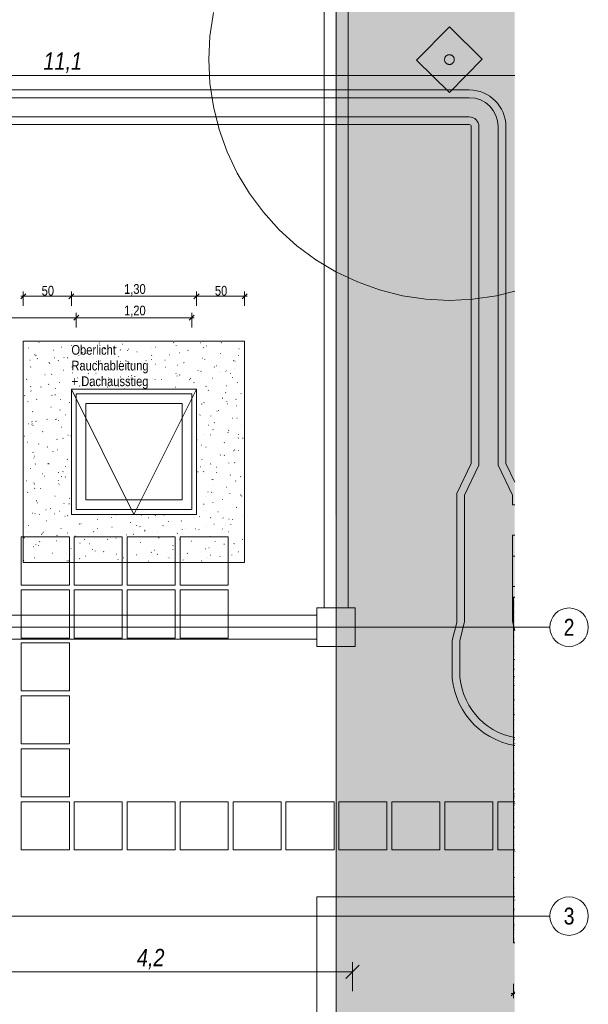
# Model space of a CAD drawing. Extents: x -620 to 300, y 62 to 1112.
# Tile 43 of 45: x -26 to 92, y 756 to 961. Entities that reach past the tile are written whole.
import ezdxf
from ezdxf.enums import TextEntityAlignment as Align
from ezdxf.lldxf.tags import DXFTag

# ---------------------------------------------------------------- set-up
doc = ezdxf.new("R2010")
doc.units = 0
doc.layers.get('0').update_dxf_attribs({"lineweight": 13})
for name, color, linetype, lineweight, true_color in [('30 -36 Dächer- 3 Dachbeläge', 9, 'Continuous', 15, 0x808080), ('30 -36 Dächer- 3 Dachbeläge Gründach', 9, 'Continuous', 9, 0x808080), ('60- 61 allgemeine Ausstattung- 4 Terrassen', 9, 'Continuous', 9, 0x808080), ('70 -72 Beschriftung- 1 Beschriftung allgemein', 7, 'Continuous', 9, 0xff6633), ('70 -76 Bemaßung- 2 Allgemein', 9, 'Continuous', 5, 0x808080), ('E_ST_Fangeinrichtung_Bem', 1, 'Continuous', 13, 0xff0000), ('iwb_Layout Achsbezeichung', 1, 'Continuous', 13, 0xff0000), ('iwb_Layout BA_Markierung', 7, 'Continuous', 9, 0xbadcdc)]:
    doc.layers.add(name, color=color, linetype=linetype, lineweight=lineweight, true_color=true_color)
for name, color, linetype, lineweight in [('30 -36 Dächer- 9 Sonstiges zur KG360', 7, 'grob-A06DNCB3MF', 9), ('40 -43 Lüftungsanlagen - Entrauchung', 7, 'Continuous', 9), ('70 -71 Achsen- 1 Gebäudeachsen', 7, 'STRICHPUNKT2-A06DNCB4MF', 18), ('70 -73 Bauteildarst.- 2 verdeckt 0.15', 7, 'grob-A06DNCB3MF', 15), ('Keine', 7, 'Continuous', 9)]:
    doc.layers.add(name, color=color, linetype=linetype, lineweight=lineweight)
doc.styles.get("Standard").update_dxf_attribs({"font": 'ARIALN.TTF'})
tags = doc.linetypes.add('grob-A06DNCB3MF', pattern=[14, 3, -8, 3]).pattern_tags.tags
tags[8:9] = [DXFTag(74, 4), DXFTag(75, 0), DXFTag(340, '0'), DXFTag(46, 0.0), DXFTag(50, 0.0), DXFTag(44, 0.0), DXFTag(45, 0.0)]
tags[6:7] = [DXFTag(74, 4), DXFTag(75, 0), DXFTag(340, '0'), DXFTag(46, 0.0), DXFTag(50, 0.0), DXFTag(44, 0.0), DXFTag(45, 0.0)]
tags[4:5] = [DXFTag(74, 4), DXFTag(75, 0), DXFTag(340, '0'), DXFTag(46, 0.0), DXFTag(50, 0.0), DXFTag(44, 0.0), DXFTag(45, 0.0)]
tags = doc.linetypes.add('STRICHPUNKT2', pattern=[12.7, 6.35, -3.175, 0, -3.175]).pattern_tags.tags
tags[10:11] = [DXFTag(74, 4), DXFTag(75, 0), DXFTag(340, '0'), DXFTag(46, 0.0), DXFTag(50, 0.0), DXFTag(44, 0.0), DXFTag(45, 0.0)]
tags[8:9] = [DXFTag(74, 4), DXFTag(75, 0), DXFTag(340, '0'), DXFTag(46, 0.0), DXFTag(50, 0.0), DXFTag(44, 0.0), DXFTag(45, 0.0)]
tags[6:7] = [DXFTag(74, 4), DXFTag(75, 0), DXFTag(340, '0'), DXFTag(46, 0.0), DXFTag(50, 0.0), DXFTag(44, 0.0), DXFTag(45, 0.0)]
tags[4:5] = [DXFTag(74, 4), DXFTag(75, 0), DXFTag(340, '0'), DXFTag(46, 0.0), DXFTag(50, 0.0), DXFTag(44, 0.0), DXFTag(45, 0.0)]
tags = doc.linetypes.add('STRICHPUNKT2-A06DNCB4MF', pattern=[12.7, 6.35, -3.175, 0, -3.175]).pattern_tags.tags
tags[10:11] = [DXFTag(74, 4), DXFTag(75, 0), DXFTag(340, '0'), DXFTag(46, 0.0), DXFTag(50, 0.0), DXFTag(44, 0.0), DXFTag(45, 0.0)]
tags[8:9] = [DXFTag(74, 4), DXFTag(75, 0), DXFTag(340, '0'), DXFTag(46, 0.0), DXFTag(50, 0.0), DXFTag(44, 0.0), DXFTag(45, 0.0)]
tags[6:7] = [DXFTag(74, 4), DXFTag(75, 0), DXFTag(340, '0'), DXFTag(46, 0.0), DXFTag(50, 0.0), DXFTag(44, 0.0), DXFTag(45, 0.0)]
tags[4:5] = [DXFTag(74, 4), DXFTag(75, 0), DXFTag(340, '0'), DXFTag(46, 0.0), DXFTag(50, 0.0), DXFTag(44, 0.0), DXFTag(45, 0.0)]

# ---------------------------------------------------------------- blocks, each defined once
blk = doc.blocks.new('Polygon-A06DNCAXMF')
at = {"color": 0, "linetype": 'ByBlock', "lineweight": -2, "ltscale": 0.13}
blk.add_solid([(39.43, 86.62), (39.26, 1083.81), (76.5, 86.52), (76.5, 1083.81)], dxfattribs=at)
blk = doc.blocks.new('Referenz-A06DNCB5MF')
at = {"layer": '30 -36 Dächer- 3 Dachbeläge', "color": 0, "linetype": 'Continuous', "lineweight": 9, "ltscale": 0.13}
for p, q in [((-25.58, 893.9), (-25.58, 847.9)), ((20.42, 893.9), (-25.58, 893.9)), ((20.42, 847.9), (20.42, 893.9)), ((-15.58, 857.9), (-15.58, 883.9)), ((-15.58, 883.9), (10.42, 883.9)), ((10.42, 883.9), (10.42, 857.9)), ((10.42, 857.9), (-15.58, 857.9)), ((-25.58, 847.9), (20.42, 847.9)), ((76.3, 840.68), (76.59, 840.68)), ((76.3, 768.88), (76.3, 840.68)), ((76.59, 768.88), (76.3, 768.88))]:
    blk.add_line(p, q, dxfattribs=at)
at = {"layer": '30 -36 Dächer- 3 Dachbeläge', "color": 0, "lineweight": 9}
for p, q in [((-11.76, 893.9), (-11.73, 893.9)), ((6.34, 893.82), (6.34, 893.89)), ((11.77, 893.85), (11.84, 893.82)), ((16.24, 893.86), (16.31, 893.87)), ((-24.47, 892.5), (-24.53, 892.45)), ((-22.36, 893.59), (-22.29, 893.61)), ((-19.4, 891.99), (-19.32, 892.01)), ((-17.72, 892.62), (-17.65, 892.59)), ((-15.58, 892.95), (-15.5, 892.96)), ((-13.43, 892.77), (-13.42, 892.74)), ((-9.77, 893.43), (-9.78, 893.5)), ((-8.79, 892.3), (-8.72, 892.32)), ((-6.26, 892.52), (-6.31, 892.47)), ((-5.46, 892.05), (-5.39, 892.02)), ((-4.97, 893.25), (-4.9, 893.27)), ((-3.92, 891.96), (-3.94, 891.99)), ((-3.73, 892.21), (-3.66, 892.19)), ((1.15, 892.48), (1.12, 892.51)), ((1.81, 892.6), (1.89, 892.62)), ((5.63, 893.55), (5.71, 893.57)), ((6.21, 893), (6.19, 893.03)), ((8.6, 891.95), (8.67, 891.97)), ((11.28, 893.52), (11.25, 893.55)), ((11.96, 892.54), (11.9, 892.49)), ((12.42, 892.9), (12.49, 892.92)), ((15.52, 893.56), (15.6, 893.53)), ((19.2, 892.25), (19.28, 892.27)), ((-24.17, 889.89), (-24.2, 889.91)), ((-23.22, 891.04), (-23.14, 891.06)), ((-22.99, 890.87), (-22.91, 890.85)), ((-22.69, 890.25), (-22.61, 890.22)), ((-19.11, 890.4), (-19.14, 890.43)), ((-18.24, 889.83), (-18.3, 889.77)), ((-17.16, 890.46), (-17.12, 890.46)), ((-16.43, 890.39), (-16.36, 890.41)), ((-14.05, 890.92), (-14.07, 890.95)), ((-13.19, 891.5), (-13.25, 891.46)), ((-12.61, 891.34), (-12.54, 891.36)), ((-10.42, 889.67), (-10.35, 889.64)), ((-9.65, 889.74), (-9.57, 889.76)), ((-8.98, 891.44), (-9.01, 891.47)), ((-5.83, 890.69), (-5.75, 890.71)), ((-5.35, 889.68), (-5.31, 889.68)), ((-3.99, 889.64), (-3.99, 889.71)), ((-2.01, 891.65), (-1.93, 891.67)), ((-0.03, 889.84), (-0.08, 889.79)), ((0.96, 890.05), (1.03, 890.06)), ((1.16, 890.97), (1.09, 890.92)), ((3.8, 889.91), (3.87, 889.89)), ((4.78, 891), (4.85, 891.02)), ((6.8, 891.47), (6.88, 891.44)), ((11.56, 890.35), (11.64, 890.37)), ((12.13, 890.04), (12.12, 890.11)), ((15.38, 891.3), (15.46, 891.32)), ((15.5, 890.43), (15.44, 890.39)), ((18.19, 889.86), (18.13, 889.81)), ((18.35, 889.7), (18.42, 889.72)), ((19.07, 890.9), (19.14, 890.87)), ((-24.07, 888.49), (-24, 888.51)), ((-20.25, 889.44), (-20.18, 889.46)), ((-20.1, 889.25), (-20.11, 889.32)), ((-17.29, 887.84), (-17.21, 887.86)), ((-15.46, 888.57), (-15.38, 888.55)), ((-13.47, 888.79), (-13.39, 888.81)), ((-6.68, 888.14), (-6.61, 888.16)), ((-2.86, 889.09), (-2.79, 889.11)), ((1.84, 889.1), (1.91, 889.07)), ((3.92, 888.44), (4, 888.46)), ((6.46, 888.9), (6.5, 888.9)), ((7.74, 889.4), (7.82, 889.42)), ((10.71, 887.8), (10.78, 887.81)), ((11.33, 887.61), (11.4, 887.59)), ((14.1, 888.52), (14.18, 888.49)), ((14.53, 888.75), (14.6, 888.77)), ((16.55, 887.67), (16.52, 887.7)), ((18.28, 888.13), (18.31, 888.12)), ((-24.93, 885.93), (-24.85, 885.95)), ((-21.11, 886.89), (-21.03, 886.9)), ((-19.64, 886.99), (-19.7, 886.94)), ((-15.39, 887.3), (-15.31, 887.27)), ((-14.32, 886.24), (-14.25, 886.26)), ((-12.01, 887.15), (-12.07, 887.1)), ((-10.5, 887.19), (-10.43, 887.21)), ((-7.93, 886.27), (-7.85, 886.24)), ((-7.54, 885.59), (-7.46, 885.61)), ((-5.29, 886.45), (-5.36, 886.41)), ((-3.71, 885.59), (-3.74, 885.62)), ((-3.72, 886.54), (-3.64, 886.56)), ((-3.12, 886.72), (-3.05, 886.69)), ((0.1, 887.49), (0.18, 887.51)), ((1.35, 886.11), (1.33, 886.14)), ((1.8, 885.86), (1.79, 885.93)), ((3.07, 885.89), (3.14, 885.91)), ((6.2, 887.17), (6.15, 887.12)), ((6.42, 886.63), (6.39, 886.66)), ((6.89, 886.84), (6.96, 886.86)), ((9.05, 885.92), (8.99, 885.87)), ((9.14, 886.15), (9.21, 886.12)), ((11.48, 887.15), (11.46, 887.18)), ((13.67, 886.19), (13.75, 886.21)), ((15.26, 887.37), (15.27, 887.34)), ((17.49, 887.15), (17.57, 887.17)), ((17.91, 886.25), (17.9, 886.32)), ((-24, 884.46), (-24.06, 884.4)), ((-23.97, 883.51), (-24, 883.54)), ((-21.96, 884.33), (-21.89, 884.35)), ((-20.35, 884.92), (-20.28, 884.89)), ((-18.91, 884.03), (-18.93, 884.06)), ((-18.14, 885.28), (-18.07, 885.3)), ((-14.32, 885.47), (-14.33, 885.54)), ((-13.84, 884.55), (-13.87, 884.58)), ((-11.36, 884.63), (-11.28, 884.65)), ((-8.78, 885.07), (-8.8, 885.1)), ((-8.09, 884.35), (-8.01, 884.32)), ((-5.78, 884.47), (-5.84, 884.42)), ((-4.57, 883.99), (-4.5, 884)), ((-0.75, 884.94), (-0.68, 884.96)), ((-0.4, 883.97), (-0.32, 883.94)), ((6.03, 884.29), (6.11, 884.31)), ((9.85, 885.24), (9.93, 885.26)), ((12.43, 884.49), (12.37, 884.44)), ((12.82, 883.64), (12.89, 883.66)), ((16.64, 884.59), (16.71, 884.61)), ((18.86, 885.31), (18.93, 885.29)), ((-25.31, 882.55), (-25.24, 882.52)), ((-22.82, 881.78), (-22.74, 881.8)), ((-19.65, 882.62), (-19.57, 882.6)), ((-19, 882.73), (-18.92, 882.75)), ((-17.77, 881.78), (-17.83, 881.73)), ((15.78, 882.04), (15.86, 882.06)), ((16.44, 883.2), (16.51, 883.17)), ((18.66, 881.82), (18.6, 881.76)), ((19.6, 882.99), (19.68, 883.01)), ((-24.65, 881.29), (-24.66, 881.36)), ((-19.85, 880.18), (-19.78, 880.19)), ((-18.01, 879.6), (-17.94, 879.57)), ((-16.03, 881.13), (-15.96, 881.15)), ((11.48, 880.82), (11.55, 880.79)), ((11.69, 880.78), (11.66, 880.81)), ((11.96, 881.09), (12.04, 881.1)), ((14.93, 879.48), (15, 879.5)), ((16.75, 881.3), (16.73, 881.33)), ((16.95, 880.86), (16.88, 880.82)), ((18.75, 880.44), (18.82, 880.46)), ((-23.67, 879.22), (-23.6, 879.24)), ((-20.71, 877.62), (-20.63, 877.64)), ((-18.87, 877.5), (-18.88, 877.58)), ((-18.7, 877.66), (-18.73, 877.69)), ((-18.19, 877.42), (-18.26, 877.37)), ((-16.89, 878.57), (-16.81, 878.59)), ((11.11, 878.53), (11.18, 878.55)), ((13.36, 878.29), (13.36, 878.36)), ((14.66, 879.36), (14.74, 879.34)), ((17.89, 877.88), (17.97, 877.9)), ((18.78, 877.87), (18.85, 877.85)), ((-24.53, 876.67), (-24.45, 876.69)), ((-23.84, 876.68), (-23.77, 876.65)), ((-23.77, 877.14), (-23.79, 877.17)), ((-23.53, 876.41), (-23.59, 876.36)), ((-22.97, 877.22), (-22.9, 877.19)), ((-17.74, 876.02), (-17.67, 876.04)), ((10.5, 876.35), (10.43, 876.3)), ((12.9, 876.45), (12.85, 876.39)), ((13.82, 875.5), (13.89, 875.47)), ((14.07, 876.93), (14.15, 876.95)), ((17.04, 875.33), (17.11, 875.35)), ((19.69, 876.42), (19.7, 876.39)), ((-25.38, 874.11), (-25.31, 874.13)), ((-24.03, 874.62), (-24, 874.62)), ((-21.56, 875.07), (-21.49, 875.09)), ((-18.6, 873.47), (-18.52, 873.48)), ((-17.3, 873.73), (-17.36, 873.68)), ((-16.31, 874.37), (-16.24, 874.35)), ((-15.67, 874.27), (-15.6, 874.24)), ((10.47, 873.41), (10.55, 873.39)), ((11.89, 874.41), (11.86, 874.44)), ((13.22, 874.38), (13.29, 874.39)), ((16.96, 874.93), (16.93, 874.96)), ((19.13, 873.77), (19.07, 873.72)), ((19.15, 874.5), (19.14, 874.58)), ((20, 873.73), (20.08, 873.75)), ((-24.64, 872.9), (-24.71, 872.86)), ((-22.42, 872.51), (-22.34, 872.53)), ((-20.64, 871.9), (-20.56, 871.87)), ((-18.5, 871.29), (-18.52, 871.32)), ((-15.63, 871.86), (-15.58, 871.88)), ((11.4, 872.28), (11.44, 872.28)), ((12.36, 871.82), (12.44, 871.84)), ((16.18, 872.77), (16.26, 872.79)), ((18.39, 871.3), (18.33, 871.25)), ((-25.58, 869.51), (-25.53, 869.49)), ((-23.56, 870.77), (-23.59, 870.8)), ((-23.42, 869.54), (-23.42, 869.61)), ((-23.27, 869.96), (-23.2, 869.98)), ((-19.45, 870.91), (-19.38, 870.93)), ((-16.49, 869.31), (-16.41, 869.33)), ((11.5, 869.27), (11.58, 869.29)), ((15.33, 870.22), (15.4, 870.24)), ((16.15, 870.18), (16.23, 870.15)), ((18, 871.11), (18.08, 871.09)), ((19.15, 871.17), (19.22, 871.19)), ((-24.13, 867.41), (-24.05, 867.42)), ((-23.06, 868.36), (-23.12, 868.31)), ((-20.51, 868.43), (-20.43, 868.4)), ((-20.31, 868.36), (-20.23, 868.38)), ((-16.75, 867.85), (-16.81, 867.81)), ((11.19, 867.8), (11.26, 867.77)), ((12.09, 868.04), (12.07, 868.07)), ((13.37, 868.4), (13.32, 868.35)), ((14.47, 867.67), (14.55, 867.69)), ((17.16, 868.56), (17.13, 868.59)), ((18.29, 868.62), (18.37, 868.64)), ((-21.57, 866.31), (-21.53, 866.3)), ((-21.17, 865.8), (-21.09, 865.82)), ((-18.3, 866.57), (-18.23, 866.54)), ((-17.63, 865.76), (-17.64, 865.83)), ((-17.35, 866.76), (-17.27, 866.78)), ((-16.83, 865.69), (-16.89, 865.64)), ((10.65, 866.71), (10.73, 866.73)), ((11.94, 866.78), (11.88, 866.74)), ((13.61, 865.11), (13.69, 865.13)), ((13.81, 865.17), (13.88, 865.14)), ((14.6, 866.54), (14.59, 866.61)), ((17.43, 866.06), (17.51, 866.08)), ((19.6, 865.73), (19.55, 865.67)), ((-24.99, 864.85), (-24.91, 864.87)), ((-23.36, 864.4), (-23.39, 864.43)), ((-23.26, 864.2), (-23.19, 864.17)), ((-23.2, 863.33), (-23.26, 863.29)), ((-22.02, 863.25), (-21.94, 863.27)), ((-18.29, 864.92), (-18.32, 864.95)), ((-18.2, 864.2), (-18.12, 864.22)), ((13.87, 863.97), (13.9, 863.97)), ((16.58, 863.51), (16.66, 863.53)), ((18.49, 864.85), (18.56, 864.82)), ((20.4, 864.46), (20.42, 864.47)), ((-24.7, 862.48), (-24.62, 862.46)), ((-19.06, 861.65), (-18.98, 861.67)), ((-15.96, 861.25), (-15.89, 861.22)), ((12.3, 861.67), (12.27, 861.7)), ((12.76, 862.56), (12.84, 862.58)), ((13.53, 862.48), (13.6, 862.45)), ((17.36, 862.19), (17.34, 862.22)), ((19.54, 861.91), (19.62, 861.93)), ((19.84, 861.73), (19.77, 861.69)), ((20.38, 862.76), (20.37, 862.83)), ((-22.88, 860.7), (-22.8, 860.71)), ((-22.59, 860.32), (-22.65, 860.27)), ((-19.91, 859.09), (-19.83, 859.11)), ((-17.17, 860.18), (-17.09, 860.16)), ((-16.09, 860.05), (-16.01, 860.07)), ((11.9, 860), (11.98, 860.02)), ((13.84, 860.36), (13.79, 860.3)), ((15.72, 860.96), (15.8, 860.98)), ((18.69, 859.35), (18.77, 859.37)), ((-23.73, 858.14), (-23.65, 858.16)), ((-23.16, 858.03), (-23.18, 858.06)), ((-22.18, 857.8), (-22.19, 857.87)), ((-20.92, 858.87), (-20.85, 858.85)), ((-19.1, 858), (-19.06, 857.99)), ((-18.09, 858.55), (-18.12, 858.58)), ((-16.95, 857.49), (-16.87, 857.51)), ((-16.36, 857.64), (-16.42, 857.59)), ((-9.64, 857.88), (-9.56, 857.85)), ((-7.29, 857.22), (-7.25, 857.21)), ((-6.34, 857.8), (-6.26, 857.81)), ((-0.96, 857.75), (-1.02, 857.7)), ((0.44, 857.15), (0.52, 857.17)), ((1.86, 857.66), (1.8, 857.61)), ((3.6, 857.73), (3.68, 857.7)), ((11.05, 857.45), (11.13, 857.47)), ((13.39, 857.21), (13.32, 857.17)), ((14.87, 858.4), (14.95, 858.42)), ((15.87, 857.15), (15.94, 857.12)), ((17.14, 856.92), (17.22, 856.89)), ((20.07, 857.68), (20.02, 857.63)), ((-24.59, 855.59), (-24.51, 855.61)), ((-20.77, 856.54), (-20.69, 856.56)), ((-17.8, 854.94), (-17.72, 854.96)), ((-13.98, 855.89), (-13.9, 855.91)), ((-13.62, 855.92), (-13.55, 855.9)), ((-10.13, 854.97), (-10.19, 854.91)), ((-10.16, 856.84), (-10.08, 856.86)), ((-7.2, 855.24), (-7.12, 855.26)), ((-3.38, 856.19), (-3.3, 856.21)), ((-2.11, 855.57), (-2.03, 855.55)), ((-1.36, 855.35), (-1.29, 855.32)), ((3.41, 855.54), (3.48, 855.56)), ((4.52, 856.44), (4.56, 856.43)), ((7.23, 856.5), (7.31, 856.52)), ((8.09, 854.99), (8.03, 854.93)), ((10.19, 854.9), (10.27, 854.91)), ((12.5, 855.3), (12.48, 855.32)), ((14.01, 855.85), (14.09, 855.87)), ((15.83, 854.8), (15.82, 854.87)), ((16.34, 855.66), (16.37, 855.66)), ((17.57, 855.81), (17.54, 855.84)), ((17.83, 856.8), (17.91, 856.82)), ((-25.44, 853.03), (-25.36, 853.05)), ((-24.43, 854.37), (-24.42, 854.33)), ((-21.75, 853.77), (-21.82, 853.72)), ((-21.62, 853.99), (-21.54, 854)), ((-21.36, 854.23), (-21.29, 854.21)), ((-18.59, 853.55), (-18.51, 853.52)), ((-16.4, 854.01), (-16.41, 854.08)), ((-14.84, 853.34), (-14.76, 853.36)), ((-11.02, 854.29), (-10.94, 854.31)), ((-7.76, 853.22), (-7.78, 853.25)), ((-7.41, 853.23), (-7.47, 853.19)), ((-6.32, 852.98), (-6.25, 852.95)), ((-4.23, 853.64), (-4.16, 853.66)), ((-2.69, 853.74), (-2.72, 853.77)), ((-0.41, 854.59), (-0.34, 854.61)), ((-0.28, 854.4), (-0.29, 854.47)), ((2.37, 854.26), (2.35, 854.29)), ((2.55, 852.99), (2.63, 853.01)), ((5.42, 853.27), (5.5, 853.25)), ((6.37, 853.94), (6.45, 853.96)), ((7.44, 854.78), (7.41, 854.81)), ((10.9, 854.78), (10.98, 854.75)), ((13.16, 853.29), (13.23, 853.31)), ((16.98, 854.25), (17.05, 854.27)), ((-23.55, 851.17), (-23.48, 851.15)), ((-22.95, 851.66), (-22.98, 851.69)), ((-22.48, 851.43), (-22.4, 851.45)), ((-22.12, 852.27), (-22.18, 852.22)), ((-18.66, 852.38), (-18.58, 852.4)), ((-17.89, 852.18), (-17.91, 852.21)), ((-15.69, 850.78), (-15.62, 850.8)), ((-13.83, 851.93), (-13.76, 851.91)), ((-12.82, 852.7), (-12.85, 852.73)), ((-11.87, 851.74), (-11.8, 851.75)), ((-8.05, 852.69), (-7.98, 852.71)), ((-5.09, 851.09), (-5.01, 851.11)), ((-3.9, 852.29), (-3.96, 852.24)), ((-1.27, 852.04), (-1.19, 852.06)), ((5.52, 851.39), (5.59, 851.41)), ((5.94, 852.4), (6.01, 852.37)), ((6.94, 852.7), (6.87, 852.65)), ((9.34, 852.34), (9.41, 852.36)), ((12.95, 850.97), (13.03, 850.95)), ((14.31, 852.31), (14.26, 852.26)), ((16.12, 851.69), (16.2, 851.71)), ((18.2, 851.83), (18.28, 851.8)), ((19.94, 852.65), (20.02, 852.66)), ((-23.33, 848.88), (-23.26, 848.9)), ((-19.51, 849.83), (-19.44, 849.85)), ((-16.63, 849.68), (-16.6, 849.68)), ((-15.89, 849.6), (-15.95, 849.54)), ((-12.73, 849.18), (-12.65, 849.2)), ((-11.29, 850.6), (-11.21, 850.57)), ((-10.62, 850.23), (-10.62, 850.3)), ((-8.91, 850.13), (-8.83, 850.15)), ((-6.3, 849.63), (-6.23, 849.6)), ((-4.82, 848.9), (-4.78, 848.9)), ((-2.12, 849.48), (-2.05, 849.5)), ((0.98, 850.03), (1.05, 850)), ((1.7, 850.44), (1.77, 850.46)), ((2.33, 849.62), (2.27, 849.56)), ((4.27, 848.97), (4.28, 848.93)), ((4.66, 848.84), (4.74, 848.85)), ((5.5, 850.62), (5.49, 850.69)), ((8.48, 849.79), (8.56, 849.81)), ((12.3, 850.74), (12.38, 850.76)), ((12.71, 848.92), (12.68, 848.95)), ((13.24, 849.45), (13.31, 849.42)), ((15.27, 849.14), (15.34, 849.16)), ((17.77, 849.44), (17.74, 849.47)), ((19.09, 850.09), (19.16, 850.11)), ((-25.56, 848.29), (-25.48, 848.26)), ((-16.55, 848.23), (-16.47, 848.25)), ((-16.25, 848.23), (-16.18, 848.2)), ((-13.86, 848.72), (-13.92, 848.67)), ((-5.94, 848.53), (-5.87, 848.55)), ((0.49, 848.18), (0.42, 848.14)), ((2.56, 847.9), (2.55, 847.91)), ((6.99, 848.13), (7.03, 848.12)), ((7.64, 848.4), (7.62, 848.43)), ((11.45, 848.19), (11.52, 848.21)), ((76.44, 840.57), (76.45, 840.57)), ((76.57, 840.65), (76.56, 840.66)), ((76.3, 840.17), (76.31, 840.17)), ((76.36, 838.69), (76.38, 838.7)), ((76.37, 839.84), (76.38, 839.84)), ((76.5, 839.1), (76.51, 839.1)), ((76.54, 838.75), (76.55, 838.75)), ((76.59, 839.65), (76.59, 839.65)), ((76.3, 836.82), (76.3, 836.82)), ((76.37, 837.6), (76.36, 837.61)), ((76.43, 837.22), (76.44, 837.23)), ((76.49, 836.69), (76.5, 836.68)), ((76.56, 837.63), (76.58, 837.63)), ((76.32, 836), (76.31, 836)), ((76.36, 835.35), (76.37, 835.35)), ((76.45, 834.62), (76.46, 834.61)), ((76.49, 835.75), (76.5, 835.76)), ((76.55, 834.49), (76.54, 834.48)), ((76.56, 835.73), (76.56, 835.74)), ((76.56, 834.75), (76.56, 834.75)), ((76.4, 832.55), (76.41, 832.55)), ((76.42, 833.88), (76.43, 833.88)), ((76.48, 832.41), (76.49, 832.41)), ((76.55, 834.28), (76.57, 834.29)), ((76.35, 832), (76.36, 832)), ((76.35, 830.48), (76.37, 830.48)), ((76.36, 830.35), (76.35, 830.34)), ((76.41, 830.53), (76.42, 830.53)), ((76.49, 831.77), (76.51, 831.77)), ((76.55, 830.94), (76.56, 830.94)), ((76.31, 828.42), (76.32, 828.41)), ((76.34, 828.65), (76.35, 828.66)), ((76.36, 829.52), (76.37, 829.51)), ((76.44, 829.07), (76.43, 829.06)), ((76.43, 828.87), (76.43, 828.88)), ((76.47, 829.06), (76.48, 829.06)), ((76.4, 827.18), (76.41, 827.19)), ((76.44, 827.69), (76.43, 827.69)), ((76.51, 827.79), (76.5, 827.78)), ((76.54, 827.59), (76.55, 827.59)), ((76.59, 826.51), (76.58, 826.51)), ((76.33, 825.31), (76.34, 825.31)), ((76.46, 825.71), (76.48, 825.72)), ((76.53, 824.24), (76.54, 824.25)), ((76.31, 823.38), (76.31, 823.38)), ((76.33, 823.13), (76.34, 823.13)), ((76.34, 822.37), (76.34, 822.37)), ((76.39, 823.84), (76.4, 823.84)), ((76.45, 823.92), (76.45, 823.92)), ((76.45, 822.37), (76.47, 822.37)), ((76.59, 823.43), (76.59, 823.43)), ((76.59, 822.77), (76.59, 822.77)), ((76.32, 821.96), (76.33, 821.96)), ((76.34, 820.9), (76.33, 820.89)), ((76.38, 821.36), (76.37, 821.36)), ((76.38, 820.49), (76.39, 820.49)), ((76.41, 820.34), (76.4, 820.35)), ((76.48, 821.45), (76.49, 821.44)), ((76.49, 820.15), (76.49, 820.16)), ((76.52, 820.9), (76.53, 820.9)), ((76.54, 821.37), (76.55, 821.36)), ((76.31, 818.61), (76.32, 818.62)), ((76.34, 819.19), (76.35, 819.19)), ((76.44, 819.33), (76.44, 819.34)), ((76.45, 819.02), (76.46, 819.02)), ((76.47, 818.32), (76.47, 818.33)), ((76.5, 819.3), (76.51, 819.29)), ((76.57, 819.38), (76.56, 819.38)), ((76.58, 819.43), (76.59, 819.43)), ((76.37, 817.14), (76.39, 817.15)), ((76.42, 816.65), (76.42, 816.65)), ((76.45, 817.23), (76.46, 817.23)), ((76.51, 817.31), (76.5, 817.31)), ((76.51, 817.55), (76.52, 817.55)), ((76.54, 816.3), (76.53, 816.3)), ((76.57, 816.08), (76.58, 816.08)), ((76.3, 815.27), (76.31, 815.27)), ((76.35, 814.17), (76.34, 814.16)), ((76.41, 815.16), (76.42, 815.16)), ((76.44, 815.67), (76.45, 815.68)), ((76.5, 814.2), (76.51, 814.21)), ((76.57, 815.29), (76.57, 815.29)), ((76.3, 811.92), (76.3, 811.92)), ((76.36, 813.29), (76.35, 813.3)), ((76.36, 813.8), (76.38, 813.8)), ((76.36, 813.1), (76.37, 813.09)), ((76.42, 812.89), (76.41, 812.88)), ((76.43, 812.33), (76.44, 812.33)), ((76.46, 812.59), (76.45, 812.58)), ((76.56, 812.73), (76.58, 812.73)), ((76.31, 811.03), (76.33, 811.02)), ((76.35, 810.45), (76.37, 810.45)), ((76.46, 811.12), (76.48, 811.12)), ((76.5, 811.61), (76.49, 811.6)), ((76.49, 810.86), (76.5, 810.86)), ((76.5, 810.18), (76.5, 810.18)), ((76.55, 811.43), (76.55, 811.44)), ((76.57, 810.34), (76.56, 810.33)), ((76.33, 808.87), (76.34, 808.86)), ((76.42, 808.98), (76.43, 808.98)), ((76.55, 809.39), (76.57, 809.39)), ((76.35, 805.8), (76.34, 805.79)), ((76.35, 807.1), (76.36, 807.11)), ((76.48, 807.51), (76.49, 807.51)), ((76.54, 806.04), (76.56, 806.04)), ((76.59, 806.05), (76.59, 806.05)), ((76.34, 803.76), (76.35, 803.76)), ((76.41, 805.63), (76.42, 805.64)), ((76.42, 804.57), (76.42, 804.58)), ((76.47, 804.16), (76.48, 804.17)), ((76.55, 803.98), (76.56, 803.98)), ((76.58, 804.28), (76.57, 804.27)), ((76.4, 802.29), (76.41, 802.29)), ((76.47, 803.04), (76.47, 803.03)), ((76.5, 801.91), (76.51, 801.91)), ((76.54, 802.69), (76.55, 802.69)), ((76.58, 803.7), (76.59, 803.7)), ((76.59, 803.05), (76.59, 803.05)), ((76.33, 800.41), (76.34, 800.41)), ((76.45, 800.8), (76.46, 800.79)), ((76.46, 800.82), (76.48, 800.82)), ((76.46, 799.85), (76.47, 799.84)), ((76.31, 798.54), (76.33, 798.54)), ((76.32, 798.01), (76.31, 798.02)), ((76.33, 797.99), (76.32, 797.98)), ((76.39, 798.94), (76.4, 798.94)), ((76.41, 797.78), (76.42, 797.77)), ((76.53, 799.35), (76.54, 799.35)), ((76.59, 797.87), (76.59, 797.88)), ((76.32, 797.06), (76.33, 797.07)), ((76.35, 797), (76.34, 797)), ((76.37, 795.71), (76.38, 795.71)), ((76.38, 795.99), (76.38, 795.99)), ((76.38, 795.59), (76.39, 795.6)), ((76.4, 796.71), (76.39, 796.7)), ((76.45, 797.47), (76.47, 797.47)), ((76.48, 797.49), (76.47, 797.48)), ((76.48, 795.85), (76.48, 795.86)), ((76.52, 796), (76.53, 796)), ((76.31, 793.72), (76.32, 793.72)), ((76.32, 793.64), (76.33, 793.64)), ((76.41, 794.98), (76.41, 794.98)), ((76.45, 793.97), (76.44, 793.97)), ((76.45, 794.12), (76.46, 794.13)), ((76.48, 795.43), (76.47, 795.43)), ((76.55, 794.16), (76.54, 794.15)), ((76.58, 794.53), (76.59, 794.53)), ((76.36, 792.08), (76.36, 792.08)), ((76.37, 792.25), (76.38, 792.25)), ((76.48, 792.95), (76.47, 792.96)), ((76.51, 792.65), (76.52, 792.65)), ((76.51, 791.94), (76.51, 791.95)), ((76.57, 792.73), (76.58, 792.72)), ((76.3, 790.37), (76.31, 790.37)), ((76.37, 790.7), (76.36, 790.69)), ((76.44, 790.78), (76.45, 790.78)), ((76.44, 790.47), (76.45, 790.47)), ((76.54, 790.93), (76.54, 790.94)), ((76.57, 791.18), (76.58, 791.18)), ((76.58, 789.92), (76.57, 789.92)), ((76.3, 788.22), (76.31, 788.22)), ((76.35, 788.99), (76.34, 789)), ((76.36, 788.9), (76.38, 788.9)), ((76.43, 787.43), (76.44, 787.43)), ((76.5, 789.3), (76.51, 789.31)), ((76.56, 787.83), (76.57, 787.84)), ((76.59, 789.17), (76.59, 789.17)), ((76.3, 787.03), (76.3, 787.03)), ((76.35, 785.55), (76.37, 785.56)), ((76.44, 785.6), (76.45, 785.6)), ((76.49, 785.96), (76.5, 785.96)), ((76.54, 787.12), (76.54, 787.14)), ((76.55, 786.59), (76.57, 786.59)), ((76.42, 784.08), (76.43, 784.09)), ((76.51, 784.53), (76.52, 784.52)), ((76.55, 784.49), (76.57, 784.49)), ((76.31, 781.81), (76.3, 781.8)), ((76.35, 782.21), (76.36, 782.21)), ((76.46, 782.46), (76.47, 782.45)), ((76.48, 782.61), (76.49, 782.61)), ((76.49, 782.38), (76.48, 782.38)), ((76.49, 782.15), (76.49, 782.14)), ((76.56, 782.4), (76.57, 782.4)), ((76.39, 780.53), (76.38, 780.52)), ((76.41, 780.74), (76.42, 780.74)), ((76.41, 780.27), (76.41, 780.28)), ((76.42, 780.39), (76.43, 780.39)), ((76.42, 780.15), (76.43, 780.15)), ((76.46, 779.26), (76.45, 779.25)), ((76.47, 779.26), (76.48, 779.27)), ((76.54, 781.14), (76.56, 781.14)), ((76.34, 778.86), (76.35, 778.86)), ((76.37, 778.32), (76.38, 778.32)), ((76.4, 777.39), (76.41, 777.39)), ((76.53, 779.13), (76.53, 779.13)), ((76.53, 777.98), (76.53, 777.97)), ((76.54, 777.79), (76.55, 777.8)), ((76.33, 776.26), (76.34, 776.25)), ((76.33, 775.51), (76.34, 775.52)), ((76.39, 775.59), (76.38, 775.58)), ((76.46, 775.92), (76.48, 775.92)), ((76.39, 774.04), (76.4, 774.05)), ((76.53, 774.45), (76.54, 774.45)), ((76.32, 772.64), (76.32, 772.65)), ((76.32, 772.17), (76.33, 772.17)), ((76.35, 771.63), (76.35, 771.64)), ((76.45, 772.57), (76.47, 772.57)), ((76.47, 771.54), (76.47, 771.55)), ((76.52, 771.1), (76.53, 771.1)), ((76.54, 772.08), (76.56, 772.08)), ((76.59, 772.98), (76.59, 772.98)), ((76.38, 770.7), (76.39, 770.7)), ((76.39, 770.62), (76.38, 770.63)), ((76.41, 769.83), (76.42, 769.82)), ((76.42, 769.61), (76.41, 769.61)), ((76.44, 769.22), (76.46, 769.23)), ((76.56, 769.21), (76.57, 769.2)), ((76.58, 769.63), (76.59, 769.63))]:
    blk.add_line(p, q, dxfattribs=at)
at = {"layer": '30 -36 Dächer- 3 Dachbeläge Gründach', "color": 0, "linetype": 'Continuous', "ltscale": 0.13}
for p, q in [((-25.58, 893.9), (20.42, 893.9)), ((-25.58, 847.9), (-25.58, 893.9)), ((20.42, 893.9), (20.42, 847.9)), ((20.42, 847.9), (-25.58, 847.9)), ((76.31, 840.68), (76.59, 840.68)), ((76.31, 768.9), (76.31, 840.68)), ((76.59, 768.9), (76.31, 768.9))]:
    blk.add_line(p, q, dxfattribs=at)
at = {"layer": '30 -36 Dächer- 9 Sonstiges zur KG360', "color": 0, "linetype": 'grob-A06DNCB3MF', "lineweight": 5, "ltscale": 0.13}
for p, q in [((13.21, 957.25), (13.93, 962.11)), ((12.97, 952.35), (13.21, 957.25)), ((13.21, 947.45), (12.97, 952.35)), ((13.93, 942.6), (13.21, 947.45)), ((15.13, 937.84), (13.93, 942.6)), ((16.78, 933.22), (15.13, 937.84)), ((18.88, 928.78), (16.78, 933.22)), ((21.4, 924.57), (18.88, 928.78)), ((24.32, 920.63), (21.4, 924.57)), ((27.62, 917), (24.32, 920.63)), ((31.25, 913.7), (27.62, 917)), ((35.19, 910.78), (31.25, 913.7)), ((39.4, 908.26), (35.19, 910.78)), ((43.84, 906.16), (39.4, 908.26)), ((48.46, 904.51), (43.84, 906.16)), ((53.22, 903.31), (48.46, 904.51)), ((76.59, 904.28), (72.73, 903.31)), ((58.07, 902.59), (53.22, 903.31)), ((62.97, 902.35), (58.07, 902.59)), ((67.87, 902.59), (62.97, 902.35)), ((72.73, 903.31), (67.87, 902.59))]:
    blk.add_line(p, q, dxfattribs=at)
at = {"layer": '30 -36 Dächer- 9 Sonstiges zur KG360', "color": 0, "linetype": 'grob-A06DNCB3MF', "ltscale": 0.13}
for p, q in [((56.15, 952.27), (62.97, 959.18)), ((62.97, 959.18), (69.8, 952.44)), ((62.97, 945.53), (56.15, 952.27)), ((69.8, 952.44), (62.97, 945.53))]:
    blk.add_line(p, q, dxfattribs=at)
at = {"layer": '30 -36 Dächer- 9 Sonstiges zur KG360', "color": 0, "linetype": 'Continuous', "ltscale": 0.13}
for p, q in [((62.18, 952.99), (62.25, 953.06)), ((62.25, 953.06), (62.32, 953.13)), ((62.32, 953.13), (62.4, 953.19)), ((62.4, 953.19), (62.48, 953.24)), ((62.48, 953.24), (62.57, 953.29)), ((62.57, 953.29), (62.67, 953.32)), ((62.67, 953.32), (62.76, 953.35)), ((62.76, 953.35), (62.86, 953.36)), ((62.86, 953.36), (62.96, 953.37)), ((62.96, 953.37), (63.06, 953.37)), ((63.06, 953.37), (63.16, 953.35)), ((63.16, 953.35), (63.26, 953.33)), ((63.26, 953.33), (63.35, 953.3)), ((63.35, 953.3), (63.44, 953.26)), ((63.44, 953.26), (63.53, 953.21)), ((63.53, 953.21), (63.61, 953.15)), ((63.61, 953.15), (63.68, 953.08)), ((63.68, 953.08), (63.75, 953.01)), ((61.96, 952.44), (61.97, 952.54)), ((61.96, 952.34), (61.96, 952.44)), ((61.96, 952.24), (61.96, 952.34)), ((61.98, 952.14), (61.96, 952.24)), ((61.97, 952.54), (62, 952.64)), ((62, 952.05), (61.98, 952.14)), ((62, 952.64), (62.03, 952.73)), ((62.04, 951.95), (62, 952.05)), ((62.03, 952.73), (62.07, 952.82)), ((62.08, 951.86), (62.04, 951.95)), ((62.07, 952.82), (62.12, 952.91)), ((62.14, 951.78), (62.08, 951.86)), ((62.12, 952.91), (62.18, 952.99)), ((62.2, 951.7), (62.14, 951.78)), ((62.26, 951.63), (62.2, 951.7)), ((62.34, 951.56), (62.26, 951.63)), ((62.42, 951.5), (62.34, 951.56)), ((62.51, 951.45), (62.42, 951.5)), ((62.6, 951.41), (62.51, 951.45)), ((62.69, 951.38), (62.6, 951.41)), ((62.79, 951.35), (62.69, 951.38)), ((62.89, 951.34), (62.79, 951.35)), ((62.99, 951.34), (62.89, 951.34)), ((63.09, 951.34), (62.99, 951.34)), ((63.18, 951.36), (63.09, 951.34)), ((63.28, 951.38), (63.18, 951.36)), ((63.37, 951.42), (63.28, 951.38)), ((63.46, 951.46), (63.37, 951.42)), ((63.55, 951.52), (63.46, 951.46)), ((63.63, 951.58), (63.55, 951.52)), ((63.7, 951.64), (63.63, 951.58)), ((63.77, 951.72), (63.7, 951.64)), ((63.75, 953.01), (63.81, 952.93)), ((63.83, 951.8), (63.77, 951.72)), ((63.81, 952.93), (63.86, 952.84)), ((63.88, 951.89), (63.83, 951.8)), ((63.86, 952.84), (63.91, 952.75)), ((63.92, 951.98), (63.88, 951.89)), ((63.91, 952.75), (63.94, 952.66)), ((63.95, 952.07), (63.92, 951.98)), ((63.94, 952.66), (63.97, 952.56)), ((63.97, 952.17), (63.95, 952.07)), ((63.97, 952.56), (63.98, 952.47)), ((63.99, 952.27), (63.97, 952.17)), ((63.98, 952.47), (63.99, 952.37)), ((63.99, 952.37), (63.99, 952.27))]:
    blk.add_line(p, q, dxfattribs=at)
at = {"layer": '40 -43 Lüftungsanlagen - Entrauchung', "color": 0}
for p, q in [((-15.58, 883.9), (10.42, 883.9)), ((-15.58, 857.9), (-15.58, 883.9)), ((-15.58, 883.9), (-2.58, 857.9)), ((-2.58, 857.9), (10.42, 883.9)), ((10.42, 883.9), (10.42, 857.9)), ((10.42, 857.9), (-15.58, 857.9))]:
    blk.add_line(p, q, dxfattribs=at)
at = {"layer": '40 -43 Lüftungsanlagen - Entrauchung', "color": 0, "linetype": 'Continuous', "ltscale": 0.13}
for p, q in [((-12.58, 880.9), (7.42, 880.9)), ((-12.58, 860.9), (-12.58, 880.9)), ((7.42, 880.9), (7.42, 860.9)), ((7.42, 860.9), (-12.58, 860.9))]:
    blk.add_line(p, q, dxfattribs=at)
at = {"layer": '60- 61 allgemeine Ausstattung- 4 Terrassen', "color": 0, "linetype": 'Continuous', "ltscale": 0.13}
for p, q in [((-26, 843.21), (-26, 853.21)), ((-26, 853.21), (-16, 853.21)), ((-16, 853.21), (-16, 843.21)), ((-15, 843.21), (-15, 853.21)), ((-15, 853.21), (-5, 853.21)), ((-5, 853.21), (-5, 843.21)), ((-4, 843.21), (-4, 853.21)), ((-4, 853.21), (6, 853.21)), ((6, 853.21), (6, 843.21)), ((7, 843.21), (7, 853.21)), ((7, 853.21), (17, 853.21)), ((17, 853.21), (17, 843.21)), ((-16, 843.21), (-26, 843.21)), ((-5, 843.21), (-15, 843.21)), ((6, 843.21), (-4, 843.21)), ((17, 843.21), (7, 843.21)), ((-26, 832.21), (-26, 842.21)), ((-26, 842.21), (-16, 842.21)), ((-16, 842.21), (-16, 832.21)), ((-15, 832.21), (-15, 842.21)), ((-15, 842.21), (-5, 842.21)), ((-5, 842.21), (-5, 832.21)), ((-4, 832.21), (-4, 842.21)), ((-4, 842.21), (6, 842.21)), ((6, 842.21), (6, 832.21)), ((7, 832.21), (7, 842.21)), ((7, 842.21), (17, 842.21)), ((17, 842.21), (17, 832.21)), ((-16, 832.21), (-26, 832.21)), ((-26, 821.21), (-26, 831.21)), ((-26, 831.21), (-16, 831.21)), ((-16, 831.21), (-16, 821.21)), ((-5, 832.21), (-15, 832.21)), ((6, 832.21), (-4, 832.21)), ((17, 832.21), (7, 832.21)), ((-16, 821.21), (-26, 821.21)), ((-26, 810.21), (-26, 820.21)), ((-26, 820.21), (-16, 820.21)), ((-16, 820.21), (-16, 810.21)), ((-16, 810.21), (-26, 810.21)), ((-26, 799.21), (-26, 809.21)), ((-26, 809.21), (-16, 809.21)), ((-16, 809.21), (-16, 799.21)), ((-16, 799.21), (-26, 799.21)), ((-26, 798.21), (-16, 798.21)), ((-26, 788.21), (-26, 798.21)), ((-16, 798.21), (-16, 788.21)), ((-15, 798.21), (-5, 798.21)), ((-15, 788.21), (-15, 798.21)), ((-5, 798.21), (-5, 788.21)), ((-4, 798.21), (6, 798.21)), ((-4, 788.21), (-4, 798.21)), ((6, 798.21), (6, 788.21)), ((7, 798.21), (17, 798.21)), ((7, 788.21), (7, 798.21)), ((17, 798.21), (17, 788.21)), ((18, 798.21), (28, 798.21)), ((18, 788.21), (18, 798.21)), ((28, 798.21), (28, 788.21)), ((29, 798.21), (39, 798.21)), ((29, 788.21), (29, 798.21)), ((39, 798.21), (39, 788.21)), ((40, 798.21), (50, 798.21)), ((40, 788.21), (40, 798.21)), ((50, 798.21), (50, 788.21)), ((51, 798.21), (61, 798.21)), ((51, 788.21), (51, 798.21)), ((61, 798.21), (61, 788.21)), ((62, 798.21), (72, 798.21)), ((62, 788.21), (62, 798.21)), ((72, 798.21), (72, 788.21)), ((73, 798.21), (76.59, 798.21)), ((73, 788.21), (73, 798.21)), ((-16, 788.21), (-26, 788.21)), ((-5, 788.21), (-15, 788.21)), ((6, 788.21), (-4, 788.21)), ((17, 788.21), (7, 788.21)), ((28, 788.21), (18, 788.21)), ((39, 788.21), (29, 788.21)), ((50, 788.21), (40, 788.21)), ((61, 788.21), (51, 788.21)), ((72, 788.21), (62, 788.21)), ((76.59, 788.21), (73, 788.21))]:
    blk.add_line(p, q, dxfattribs=at)
at = {"layer": '70 -71 Achsen- 1 Gebäudeachsen', "color": 0, "linetype": 'STRICHPUNKT2-A06DNCB4MF', "ltscale": 0.18}
for p, q in [((39.42, 1084.39), (39.42, 84.95)), ((-538.63, 834.45), (76.59, 834.45)), ((-538.63, 774.45), (76.59, 774.45))]:
    blk.add_line(p, q, dxfattribs=at)
at = {"layer": '70 -73 Bauteildarst.- 2 verdeckt 0.15', "color": 0, "linetype": 'grob-A06DNCB3MF', "ltscale": 0.15}
for p, q in [((36.92, 838.45), (36.92, 995.45)), ((41.92, 995.45), (41.92, 838.45)), ((-14.58, 882.9), (9.42, 882.9)), ((-14.58, 858.9), (-14.58, 882.9)), ((9.42, 882.9), (9.42, 858.9)), ((9.42, 858.9), (-14.58, 858.9)), ((-40.58, 836.95), (35.42, 836.95)), ((35.42, 838.45), (43.42, 838.45)), ((35.42, 830.45), (35.42, 838.45)), ((35.42, 836.95), (35.42, 831.95)), ((41.92, 838.45), (36.92, 838.45)), ((43.42, 838.45), (43.42, 830.45)), ((35.42, 831.95), (-45.58, 831.95)), ((43.42, 830.45), (35.42, 830.45)), ((35.42, 778.45), (76.59, 778.45)), ((35.42, 645.45), (35.42, 778.45)), ((39.42, 774.45), (76.59, 774.45)), ((39.42, 649.45), (39.42, 774.45))]:
    blk.add_line(p, q, dxfattribs=at)
at = {"layer": '70 -76 Bemaßung- 2 Allgemein', "color": 0, "linetype": 'Continuous', "ltscale": 0.13}
for p, q in [((-25.58, 901.19), (-25.58, 904.19)), ((-15.58, 901.19), (-15.58, 904.19)), ((-15.58, 901.19), (-15.58, 904.19)), ((10.42, 901.19), (10.42, 904.19)), ((10.42, 901.19), (10.42, 904.19)), ((20.42, 901.19), (20.42, 904.19)), ((-26.11, 902.66), (-25.05, 903.72)), ((-26.08, 903.19), (-24.52, 903.19)), ((-16.64, 903.19), (-24.52, 903.19)), ((-15.08, 903.19), (-16.64, 903.19)), ((-15.05, 903.72), (-16.11, 902.66)), ((-16.11, 902.66), (-15.05, 903.72)), ((-16.08, 903.19), (-14.52, 903.19)), ((9.36, 903.19), (-14.52, 903.19)), ((10.92, 903.19), (9.36, 903.19)), ((10.95, 903.72), (9.89, 902.66)), ((9.89, 902.66), (10.95, 903.72)), ((9.92, 903.19), (11.48, 903.19)), ((19.36, 903.19), (11.48, 903.19)), ((20.92, 903.19), (19.36, 903.19)), ((20.95, 903.72), (19.89, 902.66)), ((-15.64, 898.73), (-124.52, 898.73)), ((-14.08, 898.73), (-15.64, 898.73)), ((-14.05, 899.26), (-15.11, 898.2)), ((-15.11, 898.2), (-14.05, 899.26)), ((-15.08, 898.73), (-13.52, 898.73)), ((-14.58, 896.73), (-14.58, 899.73)), ((-14.58, 896.73), (-14.58, 899.73)), ((8.36, 898.73), (-13.52, 898.73)), ((9.92, 898.73), (8.36, 898.73)), ((9.95, 899.26), (8.89, 898.2)), ((9.42, 896.73), (9.42, 899.73)), ((76.3, 760.39), (76.3, 757.39)), ((75.77, 757.86), (76.59, 758.69)), ((75.8, 758.39), (76.59, 758.39))]:
    blk.add_line(p, q, dxfattribs=at)
at = {"layer": 'Keine', "color": 0, "linetype": 'Continuous', "ltscale": 0.13}
for p, q in [((67.11, 946.04), (-87.81, 946.04)), ((67.11, 938.84), (-87.81, 938.84)), ((67.51, 938.44), (67.51, 868.49)), ((74.71, 938.44), (74.71, 868.49)), ((64.51, 862.25), (67.51, 868.49)), ((76.59, 864.57), (74.71, 868.49)), ((64.51, 862.25), (64.51, 835.44)), ((63.51, 831.73), (64.51, 835.44)), ((63.51, 825.29), (63.51, 831.73))]:
    blk.add_line(p, q, dxfattribs=at)
at = {"layer": 'Keine', "color": 0}
for p, q in [((-87.81, 944.44), (67.11, 944.44)), ((-87.81, 940.44), (67.11, 940.44)), ((69.11, 938.44), (69.11, 868.13)), ((73.11, 938.44), (73.11, 868.13)), ((66.11, 861.89), (69.11, 868.13)), ((76.11, 861.89), (73.11, 868.13)), ((66.11, 835.65), (66.11, 861.89)), ((76.11, 859.89), (76.11, 861.89)), ((76.59, 859.89), (76.11, 859.89)), ((76.59, 853.59), (76.11, 853.59)), ((76.11, 835.65), (76.11, 853.59)), ((76.59, 849.24), (76.11, 849.24)), ((76.59, 842.94), (76.11, 842.94)), ((65.11, 831.65), (66.11, 835.65)), ((76.59, 833.71), (76.11, 835.65)), ((65.11, 825.29), (65.11, 831.65))]:
    blk.add_line(p, q, dxfattribs=at)
at = {"layer": 'Keine', "color": 0, "linetype": 'Continuous', "ltscale": 0.13}
for centre, major_axis, end_param in [((67.11, 938.44), (7.6, 0), 1.570796), ((67.11, 938.44), (0.4, 0), 1.570796), ((79.11, 825.29), (-15.6, 0), 1.408909)]:
    blk.add_ellipse(centre, major_axis=major_axis, ratio=1, start_param=0, end_param=end_param, dxfattribs=at)
at = {"layer": 'Keine', "color": 0}
for centre, major_axis, end_param in [((67.11, 938.44), (6, 0), 1.570796), ((67.11, 938.44), (2, 0), 1.570796), ((79.11, 825.29), (-14, 0), 1.390215)]:
    blk.add_ellipse(centre, major_axis=major_axis, ratio=1, start_param=0, end_param=end_param, dxfattribs=at)
at = {"layer": '70 -72 Beschriftung- 1 Beschriftung allgemein', "color": 0, "linetype": 'Continuous', "ltscale": 0.13, "char_height": 2.0138, "attachment_point": 1}
for s, insert in [('{\\fArial Narrow;Oberlicht}', (-15.58, 893.07)), ('{\\fArial Narrow;Rauchableitung}', (-15.58, 889.81)), ('{\\fArial Narrow;+}', (-15.58, 886.55)), ('{\\fArial Narrow;Dachausstieg}', (-13.54, 886.55))]:
    blk.add_mtext(s, dxfattribs=dict(at, insert=insert))
at = {"layer": '70 -76 Bemaßung- 2 Allgemein', "color": 0, "linetype": 'Continuous', "ltscale": 0.13, "char_height": 2.0138, "attachment_point": 1}
for s, insert in [('{\\fArial Narrow;50}', (-21.76, 905.35)), ('{\\fArial Narrow;1,30}', (-4.64, 905.71)), ('{\\fArial Narrow;50}', (14.24, 905.35)), ('{\\fArial Narrow;1,20}', (-4.64, 901.25))]:
    blk.add_mtext(s, dxfattribs=dict(at, insert=insert))
blk = doc.blocks.new('Maß-A06DNCUDMF')
at = {"color": 0, "linetype": 'ByBlock', "lineweight": -2, "ltscale": 0.13}
for p, q in [((-458.98, 762.85), (42.82, 762.85)), ((44.2, 764.23), (41.44, 761.47)), ((42.82, 764.85), (42.82, 758.85))]:
    blk.add_line(p, q, dxfattribs=at)
at = {"color": 0, "linetype": 'ByBlock', "lineweight": -2, "ltscale": 0.13, "insert": (-1.97, 767.65), "char_height": 3.6, "attachment_point": 1}
blk.add_mtext('{\\fArial Narrow|b0|i1;4,2}', dxfattribs=at)
blk = doc.blocks.new('Maß-A06DNCUJMF')
at = {"color": 0, "linetype": 'ByBlock', "lineweight": -2, "ltscale": 0.13}
for p, q in [((-128.98, 947.05), (-128.98, 953.05)), ((-127.6, 950.43), (-130.36, 947.67)), ((-128.98, 949.05), (76.59, 949.05))]:
    blk.add_line(p, q, dxfattribs=at)
at = {"color": 0, "linetype": 'ByBlock', "lineweight": -2, "ltscale": 0.13, "insert": (-21.39, 953.85), "char_height": 3.6, "attachment_point": 1}
blk.add_mtext('{\\fArial Narrow|b0|i1;11,1}', dxfattribs=at)

msp = doc.modelspace()

# ---------------------------------------------------------------- linework, layer by layer
at = {"layer": 'iwb_Layout Achsbezeichung', "linetype": 'STRICHPUNKT2', "lineweight": 13, "ltscale": 0.39}
for p, q in [((76.5, 834.45), (83.84, 834.45)), ((76.5, 774.45), (83.84, 774.45))]:
    msp.add_line(p, q, dxfattribs=at)
at = {"layer": 'iwb_Layout Achsbezeichung', "ltscale": 0.39, "extrusion": (0, 0, -1)}
for centre in [(-87.84, 834.45), (-87.84, 774.45)]:
    msp.add_circle(centre, 4, dxfattribs=at)

# ---------------------------------------------------------------- block references
at = {"color": 8, "lineweight": 13, "ltscale": 0.13, "true_color": 0x808080}
msp.add_blockref('Referenz-A06DNCB5MF', (0, 0), dxfattribs=at)
at = {"layer": 'E_ST_Fangeinrichtung_Bem', "color": 231, "ltscale": 0.13, "true_color": 0xff80c0}
for name in ['Maß-A06DNCUJMF', 'Maß-A06DNCUDMF']:
    msp.add_blockref(name, (0, 0), dxfattribs=at)
at = {"layer": 'iwb_Layout BA_Markierung', "ltscale": 0.13}
msp.add_blockref('Polygon-A06DNCAXMF', (0, 0), dxfattribs=at)

# ---------------------------------------------------------------- texts
at = {"layer": 'iwb_Layout Achsbezeichung', "ltscale": 0.39}
for s, p in [('2', (87.84, 834.45)), ('3', (87.84, 774.45))]:
    msp.add_text(s, height=3.5, dxfattribs=at).set_placement(p, align=Align.MIDDLE_CENTER)

doc.saveas('drawing.dxf')
